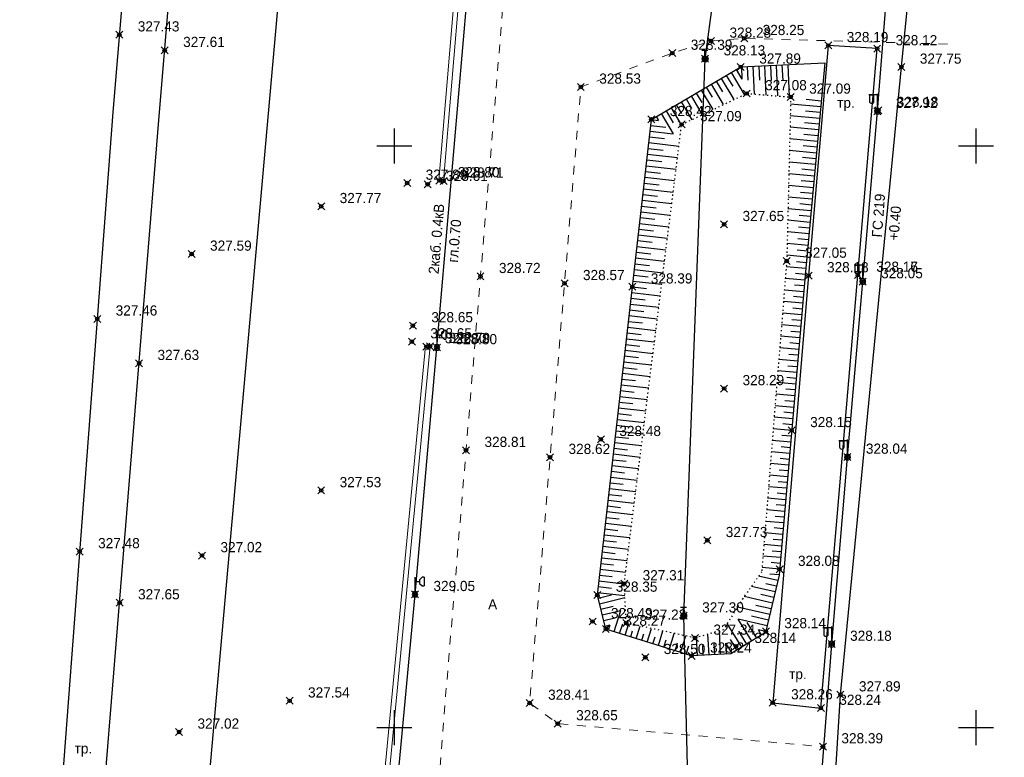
# Model space of a CAD drawing. Header units: metres. Extents: x 703615 to 712205, y 4306166 to 4311183.
# Tile 256 of 256: x 708246 to 708331, y 4310179 to 4310242. Entities that reach past the tile are written whole.
import ezdxf

# ---------------------------------------------------------------- set-up
doc = ezdxf.new("R2010")
doc.units = ezdxf.units.M
doc.header["$LTSCALE"] = 0.5
doc.header["$PDMODE"] = 35
doc.header["$PDSIZE"] = 0.3
for name, pattern in [('Auto_Street_NotBorder_Line_m1', [3, 1.5, -1.5]), ('ДОРОГИ_СТРОЯЩ', [9, 8, -1]), ('Контура низ откосов  Штриховая 0.1-0.5 - - - - - - -', [0.6, 0.1, -0.5])]:
    doc.linetypes.add(name, pattern=pattern)
for name, color, linetype in [('(001) Сетка', 92, 'Continuous'), ('(004) Точки рельефа', 7, 'Continuous'), ('(013) Газ', 30, 'ИК_Газопровод -------г--------'), ('(016) Кабель', 1, 'Continuous'), ('(019) Связь', 3, 'ИК_КАБ_СВЯЗИ'), ('(022) Возд. Линии', 7, 'Continuous'), ('(025) Дорога', 7, 'Continuous'), ('(035) Откосы', 7, 'Continuous')]:
    doc.layers.add(name, color=color, linetype=linetype)
doc.layers.add('AUTO#_ROADS_EXIST_L', color=7, linetype='Continuous', lineweight=15, true_color=0x000000)
doc.styles.add('BM-431', font='txt')
doc.styles.add('D-431', font='txt')
doc.styles.add('S', font='txtwr', dxfattribs={"oblique": 15})
doc.styles.get("Standard").update_dxf_attribs({"font": 'times.ttf'})
doc.linetypes.add('GAZ_VOZDUSH', pattern='A,1,-2,["~",Standard,S=3,R=0,X=-1.5,Y=-1.5],-1,10', length=14)
doc.linetypes.add('ИК_Газопровод -------г--------', pattern='A,9,-0.6,["Г",Standard,S=1.2,R=0,X=0,Y=-0.6],-1.2', length=10.8)
doc.linetypes.add('ИК_КАБ_СВЯЗИ', pattern='A,4,["o",Standard,S=0.5,R=0,X=0,Y=-0.125],4,-2', length=10)
doc.linetypes.add('ИК_Э_КАБ_ВН', pattern='A,8,-2,["<<",Standard,S=1,R=0,X=0,Y=-0.5],8,[">>",Standard,S=1,R=0,X=-1,Y=-0.5],-2', length=20)
doc.linetypes.add('ИК_Э_КАБ_НН', pattern='A,8,-2,["<",Standard,S=1,R=0,X=0,Y=-0.5],8,[">",Standard,S=1,R=0,X=-0.5,Y=-0.5],-2', length=20)

# ---------------------------------------------------------------- blocks, each defined once
blk = doc.blocks.new('*X15')
at = {"color": 0}
for p, q in [((9.5, 5.08), (10.49, 5.08)), ((9.51, 5.12), (10.48, 5.12)), ((9.51, 5.11), (10.48, 5.11)), ((9.51, 5.1), (10.48, 5.1)), ((9.51, 5.09), (10.49, 5.09)), ((9.52, 5.16), (10.47, 5.16)), ((9.52, 5.15), (10.47, 5.15)), ((9.52, 5.14), (10.47, 5.14)), ((9.52, 5.13), (10.48, 5.13)), ((9.53, 5.18), (10.46, 5.18)), ((9.53, 5.17), (10.46, 5.17)), ((9.54, 5.2), (10.45, 5.2)), ((9.54, 5.19), (10.46, 5.19)), ((9.55, 5.22), (10.44, 5.22)), ((9.55, 5.21), (10.45, 5.21)), ((9.56, 5.24), (10.43, 5.24)), ((9.56, 5.23), (10.44, 5.23)), ((9.57, 5.26), (10.42, 5.26)), ((9.57, 5.25), (10.43, 5.25)), ((9.58, 5.27), (10.41, 5.27)), ((9.59, 5.29), (10.4, 5.29)), ((9.59, 5.28), (10.41, 5.28)), ((9.6, 5.3), (10.39, 5.3)), ((9.61, 5.31), (10.38, 5.31)), ((9.62, 5.32), (10.37, 5.32)), ((9.63, 5.33), (10.37, 5.33)), ((9.64, 5.34), (10.36, 5.34)), ((9.65, 5.35), (10.35, 5.35)), ((9.66, 5.36), (10.34, 5.36)), ((9.67, 5.37), (10.32, 5.37)), ((9.68, 5.38), (10.31, 5.38)), ((9.69, 5.39), (10.3, 5.39)), ((9.71, 5.4), (10.29, 5.4)), ((9.72, 5.41), (10.27, 5.41)), ((9.74, 5.42), (10.26, 5.42)), ((9.75, 5.43), (10.24, 5.43)), ((9.77, 5.44), (10.22, 5.44)), ((9.79, 5.45), (10.2, 5.45)), ((9.82, 5.46), (10.18, 5.46)), ((9.85, 5.47), (10.15, 5.47)), ((9.88, 5.48), (10.11, 5.48)), ((9.94, 5.49), (10.05, 5.49)), ((9.5, 5.07), (10.49, 5.07)), ((9.5, 5.06), (10.49, 5.06)), ((9.5, 5.05), (10.49, 5.05)), ((9.5, 5.04), (10.49, 5.04)), ((9.5, 5.03), (10.49, 5.03)), ((9.5, 5.02), (10.5, 5.02)), ((9.5, 5.01), (10.5, 5.01)), ((9.5, 5), (10.5, 5)), ((9.5, 4.99), (10.5, 4.99)), ((9.5, 4.98), (10.5, 4.98)), ((9.5, 4.97), (10.5, 4.97)), ((9.5, 4.96), (10.49, 4.96)), ((9.5, 4.95), (10.49, 4.95)), ((9.5, 4.94), (10.49, 4.94)), ((9.5, 4.93), (10.49, 4.93)), ((9.5, 4.92), (10.49, 4.92)), ((9.5, 4.91), (10.49, 4.91)), ((9.5, 4.9), (10.49, 4.9)), ((9.51, 4.89), (10.49, 4.89)), ((9.51, 4.88), (10.48, 4.88)), ((9.51, 4.87), (10.48, 4.87)), ((9.51, 4.86), (10.48, 4.86)), ((9.52, 4.85), (10.48, 4.85)), ((9.52, 4.84), (10.47, 4.84)), ((9.52, 4.83), (10.47, 4.83)), ((9.53, 4.82), (10.47, 4.82)), ((9.53, 4.81), (10.46, 4.81)), ((9.53, 4.8), (10.46, 4.8)), ((9.54, 4.79), (10.45, 4.79)), ((9.54, 4.78), (10.45, 4.78)), ((9.55, 4.77), (10.44, 4.77)), ((9.55, 4.76), (10.44, 4.76)), ((9.56, 4.75), (10.43, 4.75)), ((9.56, 4.74), (10.43, 4.74)), ((9.57, 4.73), (10.42, 4.73)), ((9.58, 4.72), (10.41, 4.72)), ((9.58, 4.71), (10.41, 4.71)), ((9.59, 4.7), (10.4, 4.7)), ((9.6, 4.69), (10.39, 4.69)), ((9.61, 4.68), (10.39, 4.68)), ((9.61, 4.67), (10.38, 4.67)), ((9.62, 4.66), (10.37, 4.66)), ((9.63, 4.65), (10.36, 4.65)), ((9.64, 4.64), (10.35, 4.64)), ((9.65, 4.63), (10.34, 4.63)), ((9.66, 4.62), (10.33, 4.62)), ((9.67, 4.61), (10.32, 4.61)), ((9.69, 4.6), (10.31, 4.6)), ((9.7, 4.59), (10.29, 4.59)), ((9.71, 4.58), (10.28, 4.58)), ((9.73, 4.57), (10.26, 4.57)), ((9.75, 4.56), (10.25, 4.56)), ((9.76, 4.55), (10.23, 4.55)), ((9.78, 4.54), (10.21, 4.54)), ((9.81, 4.53), (10.18, 4.53)), ((9.83, 4.52), (10.16, 4.52)), ((9.87, 4.51), (10.12, 4.51)), ((9.91, 4.5), (10.08, 4.5))]:
    blk.add_line(p, q, dxfattribs=at)
blk = doc.blocks.new('I01070')
at = {"color": 0}
blk.add_circle((0.05, 0.03), 0.5, dxfattribs=at)
blk.add_blockref('*X15', (-9.95, -4.96), dxfattribs=at)
blk = doc.blocks.new('I0195')
at = {"layer": '(016) Кабель', "color": 0, "linetype": 'ИК_Э_КАБ_ВН'}
for p, q in [((-0.275, 0.74), (0.225, 0.74)), ((-0.025, 0.24), (-0.025, 0.74))]:
    blk.add_line(p, q, dxfattribs=at)
at = {"layer": '(016) Кабель', "color": 0, "linetype": 'ИК_Э_КАБ_ВН', "xscale": 0.5, "yscale": 0.5, "zscale": 0.5}
blk.add_blockref('I01070', (-0.025, -0.01), dxfattribs=at)
blk = doc.blocks.new('U1111')
for p, q in [((0.1, 0.45), (0.1, 2.95)), ((0.1, 2.2), (0.85, 2.2)), ((1.28934, 2.95), (0.85, 2.51066)), ((0.85, 2.51066), (0.85, 1.88934)), ((0.85, 1.88934), (1.28934, 1.45)), ((1.6, 2.95), (1.28934, 2.95)), ((1.6, 2.95), (1.6, 1.45)), ((0, 0.05), (0.1, 0.05)), ((0, -0.05), (0, 0.05)), ((0.1, 0.05), (0.1, -0.05)), ((1.28934, 1.45), (1.6, 1.45)), ((0.1, -0.05), (0, -0.05))]:
    blk.add_line(p, q)
blk.add_lwpolyline([(0.55, 0), (0.3, 0.433013), (-0.2, 0.433013), (-0.45, 0), (-0.2, -0.433013), (0.3, -0.433013)], close=True)
at = {"color": 4, "style": 'S', "oblique": 15}
blk.add_attdef('Z', (1.142936, -1.391276), '', height=2, dxfattribs=at)
blk = doc.blocks.new('f')
at = {"layer": '(022) Возд. Линии'}
for points in [[(0, 0.25), (0, 1.5)], [(0, 1.4), (0.75, 1.4)]]:
    blk.add_lwpolyline(points, dxfattribs=at)
blk.add_lwpolyline([(0.4875, 0.65), (0.4875, 0.65, 0.4142136), (0.65, 0.8125), (0.65, 1.4), (0.325, 1.4), (0.325, 0.8125, 0.4142136)], format="xyb", close=True, dxfattribs=at)
blk.add_circle((0, 0), 0.25, dxfattribs=at)
blk = doc.blocks.new('Setka')
at = {"layer": '(001) Сетка'}
for p, q in [((0, 1.5), (0, -1.5)), ((-1.5, 0), (1.5, 0))]:
    blk.add_line(p, q, dxfattribs=at)

msp = doc.modelspace()

# ---------------------------------------------------------------- linework, layer by layer
at = {"layer": '(013) Газ', "linetype": 'GAZ_VOZDUSH', "elevation": 325.111, "flags": 128}
msp.add_lwpolyline([(708293.165, 4309888.333), (708293.434, 4309892.819), (708297.716, 4309952.735), (708299.668, 4309975.352), (708302.24, 4310005.239), (708309.527, 4310099.735), (708316.081, 4310172.219), (708316.824, 4310184.222), (708322.062, 4310238.184), (708325.306, 4310270.621), (708325.824, 4310282.589), (708330.36, 4310335.873), (708333.801, 4310369.809), (708336.798, 4310397.689), (708339.728, 4310444.647), (708351.364, 4310581.809), (708352.677, 4310593.824)], dxfattribs=at)
at = {"layer": '(016) Кабель', "linetype": 'ИК_Э_КАБ_НН', "flags": 128}
for points, elevation in [([(708148.162, 4308651.703), (708151.497, 4308692.413), (708155.946, 4308744.121), (708160.092, 4308792.083), (708165.82, 4308866.029), (708169.045, 4308905.959), (708172.399, 4308947.612), (708175.762, 4308988.142), (708178.982, 4309025.586), (708182.201, 4309063.201), (708185.813, 4309103.866), (708189.128, 4309144.32), (708192.281, 4309183.205), (708195.859, 4309224.798), (708198.741, 4309260.796), (708202.87, 4309309.735), (708206.45, 4309354.347), (708209.623, 4309392.715), (708213.998, 4309431.241), (708217.888, 4309470.551), (708222.285, 4309519.973), (708227.646, 4309584.985), (708230.7, 4309620.035), (708233.599, 4309650.662), (708236.608, 4309686.642), (708239.917, 4309725.258), (708242.964, 4309758.871), (708245.88, 4309791.491), (708249.037, 4309830.224), (708251.639, 4309862.09), (708254.553, 4309895.438), (708258.525, 4309939.873), (708262.105, 4309983.745), (708265.007, 4310017.023), (708267.691, 4310050.026), (708270.438, 4310083.372), (708274.286, 4310124.617), (708277.622, 4310164.745), (708280.245, 4310192.848), (708282.134, 4310214.069), (708285.192, 4310249.54), (708287.519, 4310279.257), (708289.716, 4310303.87), (708292.577, 4310337.274), (708295.609, 4310373.419), (708298.169, 4310403.778), (708301.105, 4310436.102), (708303.908, 4310468.222), (708306.247, 4310494.557), (708309.271, 4310529.231), (708312.329, 4310564.702), (708314.656, 4310594.419), (708316.853, 4310619.032), (708319.714, 4310652.436), (708322.746, 4310688.581), (708325.306, 4310718.94), (708328.242, 4310751.264), (708331.045, 4310783.384), (708331.607, 4310789.716), (708333.7, 4310812.99), (708337.044, 4310851.183), (708340.044, 4310884.75)], 325.947), ([(708249.985, 4309448.254), (708250.82, 4309461.228), (708251.559, 4309472.595), (708252.37, 4309485.216), (708253.053, 4309496.006), (708253.787, 4309508.813), (708254.637, 4309521.637), (708255.635, 4309538.104), (708256.598, 4309553.522), (708257.467, 4309567.873), (708258.354, 4309582.746), (708259.411, 4309598.842), (708260.336, 4309614.66), (708261.397, 4309630.444), (708264.541, 4309650.757), (708266.176, 4309665.809), (708267.362, 4309680.25), (708268.374, 4309695.795), (708269.845, 4309708.973), (708271.828, 4309722.112), (708273.674, 4309736.299), (708275.505, 4309750.056), (708277.38, 4309764.169), (708281.752, 4309793.372), (708283.598, 4309807.831), (708285.41, 4309822.081), (708287.069, 4309840.641), (708288.446, 4309855.733), (708289.84, 4309870.633), (708291.182, 4309885.312), (708292.537, 4309900.559), (708294.032, 4309916.058), (708295.507, 4309930.435), (708296.078, 4309944.839), (708297.37, 4309960.078), (708298.657, 4309975.432), (708299.851, 4309990.429), (708301.076, 4310005.494), (708302.334, 4310020.38), (708303.538, 4310035.456), (708306.01, 4310065.799), (708308.439, 4310096.035), (708310.925, 4310126.293), (708314.819, 4310172.204), (708316.066, 4310188.572), (708317.423, 4310204.653), (708318.736, 4310219.739), (708319.999, 4310234.38), (708321.351, 4310251.404), (708322.651, 4310267.033), (708323.922, 4310281.675), (708325.202, 4310294.856), (708326.515, 4310309.658), (708327.984, 4310325.438), (708329.163, 4310339.642), (708330.365, 4310354.664), (708331.555, 4310369.683), (708332.679, 4310383.855), (708333.897, 4310399.486), (708335.115, 4310414.632), (708336.225, 4310429.516), (708337.469, 4310444.596), (708338.545, 4310458.92), (708339.663, 4310474.152), (708340.941, 4310489.457), (708342.079, 4310504.503), (708343.178, 4310519.207), (708344.309, 4310533.966), (708345.452, 4310549.009), (708346.637, 4310563.701), (708347.806, 4310578.667), (708349.626, 4310594.212), (708351.153, 4310608.621), (708352.719, 4310623.441), (708355.709, 4310653.818), (708356.969, 4310668.51), (708358.286, 4310683.336), (708359.517, 4310698.096), (708360.786, 4310713.241), (708362.123, 4310728.187), (708363.033, 4310739.626), (708364.289, 4310753.037), (708365.798, 4310768.681), (708367.145, 4310784.563), (708368.419, 4310800.656), (708369.713, 4310816.346), (708373.887, 4310867.757)], 326.892)]:
    msp.add_lwpolyline(points, dxfattribs=dict(at, elevation=elevation))
at = {"layer": '(019) Связь', "flags": 128}
for points, elevation in [([(708317.145, 4310790.996), (708301.016, 4310609.687), (708256.741, 4310111.973), (708241.57, 4309932.293), (708189.214, 4309312.333), (708166.334, 4308981.07), (708160.318, 4308915.535), (708146.619, 4308758.228), (708137.034, 4308632.496), (708137.034, 4308632.496), (708137.034, 4308632.496), (708136.895, 4308567.223), (708136.888, 4308563.897)], 324.811), ([(708153.006, 4308571.818), (708156.993, 4308609.509), (708156.993, 4308609.509), (708174.147, 4308666.959), (708174.323, 4308670.733), (708195.362, 4308919.928), (708204.073, 4309029.859), (708218.911, 4309205.253), (708226.164, 4309224.91), (708236.601, 4309425.449), (708237.563, 4309445.941), (708241.532, 4309518.706), (708251.542, 4309611.078), (708253.161, 4309631.293), (708257.428, 4309700.42), (708258.881, 4309712.256), (708269.326, 4309836.622), (708270.394, 4309849.381), (708278.265, 4309932.284), (708280.616, 4309944.696), (708295.324, 4310108.263), (708303.766, 4310173.623), (708303.348, 4310191.009), (708305.187, 4310238.893), (708306.696, 4310249.894), (708308.615, 4310273.087), (708309.889, 4310281.813), (708320.552, 4310401.57), (708321.594, 4310412.943), (708336.888, 4310582.457), (708345.287, 4310694.486), (708346.981, 4310695.558), (708355.083, 4310696.931), (708358.134, 4310696.437)], 325.726)]:
    msp.add_lwpolyline(points, dxfattribs=dict(at, elevation=elevation))
at = {"layer": '(025) Дорога', "flags": 128}
for points, elevation in [([(708253.325, 4310173.436), (708258.254, 4310233.962), (708264.132, 4310304.061), (708268.683, 4310357.49), (708272.947, 4310407.999), (708275.637, 4310448.81), (708271.645, 4310449.073), (708268.959, 4310408.299), (708264.698, 4310357.829), (708260.146, 4310304.398), (708254.268, 4310234.296), (708249.661, 4310173.32)], 325.947), ([(708310.994, 4310183.538), (708315.137, 4310183.069), (708318.317, 4310220.292), (708319.977, 4310239.766), (708315.774, 4310240.034), (708314.079, 4310220.253), (708310.994, 4310183.538)], 328.256)]:
    msp.add_lwpolyline(points, dxfattribs=dict(at, elevation=elevation))
at = {"layer": '(035) Откосы'}
for p, q in [((708308.303, 4310238.193, 328.244), (708308.353, 4310237.133, 328.244)), ((708308.801, 4310238.217, 328.244), (708308.856, 4310237.054, 328.244)), ((708309.299, 4310238.241, 328.244), (708309.413, 4310235.851, 328.244)), ((708309.797, 4310238.265, 328.244), (708309.856, 4310237.038, 328.244)), ((708310.295, 4310238.289, 328.244), (708310.416, 4310235.771, 328.244)), ((708310.794, 4310238.313, 328.244), (708310.855, 4310237.022, 328.244)), ((708311.292, 4310238.336, 328.244), (708311.418, 4310235.692, 328.244)), ((708311.79, 4310238.36, 328.244), (708311.855, 4310237.006, 328.244)), ((708312.288, 4310238.384, 328.244), (708312.421, 4310235.613, 328.244)), ((708307.006, 4310237.457, 328.244), (708307.555, 4310236.523, 328.244)), ((708307.436, 4310237.71, 328.244), (708308.555, 4310235.804, 328.244)), ((708307.866, 4310237.963, 328.244), (708308.353, 4310237.133, 328.244)), ((708305.285, 4310236.447, 328.244), (708305.79, 4310235.587, 328.244)), ((708305.715, 4310236.699, 328.244), (708306.747, 4310234.943, 328.244)), ((708306.146, 4310236.952, 328.244), (708306.672, 4310236.055, 328.244)), ((708306.576, 4310237.205, 328.244), (708307.651, 4310235.373, 328.244)), ((708303.995, 4310235.689, 328.244), (708304.939, 4310234.082, 328.244)), ((708304.425, 4310235.942, 328.244), (708304.908, 4310235.12, 328.244)), ((708304.855, 4310236.194, 328.244), (708305.843, 4310234.513, 328.244)), ((708302.705, 4310234.931, 328.244), (708303.144, 4310234.184, 328.244)), ((708303.135, 4310235.184, 328.244), (708304.035, 4310233.652, 328.244)), ((708303.565, 4310235.436, 328.244), (708304.026, 4310234.652, 328.244)), ((708315.128, 4310234.759, 328.244), (708312.534, 4310234.996, 328.244)), ((708315.174, 4310235.255, 328.244), (708313.86, 4310235.376, 328.244)), ((708300.984, 4310233.921, 328.244), (708301.178, 4310233.591, 328.244)), ((708301.415, 4310234.173, 328.244), (708302.43, 4310232.444, 328.244)), ((708301.845, 4310234.426, 328.244), (708302.452, 4310233.392, 328.244)), ((708302.275, 4310234.678, 328.244), (708303.13, 4310233.222, 328.244)), ((708315.037, 4310233.765, 328.244), (708312.509, 4310233.997, 328.244)), ((708315.083, 4310234.262, 328.244), (708313.802, 4310234.379, 328.244)), ((708300.51, 4310233.165, 328.244), (708301.816, 4310233.016, 328.244)), ((708300.566, 4310233.66, 328.244), (708301.178, 4310233.591, 328.244)), ((708314.946, 4310232.772, 328.244), (708312.485, 4310232.997, 328.244)), ((708314.992, 4310233.268, 328.244), (708313.744, 4310233.383, 328.244)), ((708300.397, 4310232.173, 328.244), (708301.698, 4310232.026, 328.244)), ((708300.454, 4310232.669, 328.244), (708302.43, 4310232.444, 328.244)), ((708314.9, 4310232.275, 328.244), (708313.686, 4310232.386, 328.244)), ((708300.341, 4310231.678, 328.244), (708302.936, 4310231.383, 328.244)), ((708314.855, 4310231.778, 328.244), (708312.46, 4310231.998, 328.244)), ((708314.809, 4310231.282, 328.244), (708313.628, 4310231.39, 328.244)), ((708300.228, 4310230.687, 328.244), (708302.813, 4310230.393, 328.244)), ((708300.285, 4310231.182, 328.244), (708301.58, 4310231.035, 328.244)), ((708314.764, 4310230.785, 328.244), (708312.435, 4310230.998, 328.244)), ((708300.116, 4310229.695, 328.244), (708302.689, 4310229.403, 328.244)), ((708300.172, 4310230.191, 328.244), (708301.461, 4310230.045, 328.244)), ((708314.673, 4310229.791, 328.244), (708312.41, 4310229.999, 328.244)), ((708314.718, 4310230.288, 328.244), (708313.571, 4310230.393, 328.244)), ((708300.059, 4310229.2, 328.244), (708301.343, 4310229.054, 328.244)), ((708314.582, 4310228.798, 328.244), (708312.386, 4310228.999, 328.244)), ((708314.627, 4310229.295, 328.244), (708313.513, 4310229.397, 328.244)), ((708299.947, 4310228.209, 328.244), (708301.225, 4310228.063, 328.244)), ((708300.003, 4310228.704, 328.244), (708302.565, 4310228.413, 328.244)), ((708314.491, 4310227.805, 328.244), (708312.361, 4310228, 328.244)), ((708314.536, 4310228.301, 328.244), (708313.455, 4310228.4, 328.244)), ((708299.834, 4310227.217, 328.244), (708301.106, 4310227.073, 328.244)), ((708299.89, 4310227.713, 328.244), (708302.441, 4310227.423, 328.244)), ((708314.445, 4310227.308, 328.244), (708313.397, 4310227.404, 328.244)), ((708299.721, 4310226.226, 328.244), (708300.988, 4310226.082, 328.244)), ((708299.778, 4310226.722, 328.244), (708302.317, 4310226.433, 328.244)), ((708314.4, 4310226.811, 328.244), (708312.336, 4310227, 328.244)), ((708314.354, 4310226.314, 328.244), (708313.339, 4310226.407, 328.244)), ((708299.665, 4310225.731, 328.244), (708302.193, 4310225.443, 328.244)), ((708314.309, 4310225.818, 328.244), (708312.311, 4310226.001, 328.244)), ((708314.263, 4310225.321, 328.244), (708313.281, 4310225.411, 328.244)), ((708299.552, 4310224.739, 328.244), (708302.069, 4310224.453, 328.244)), ((708299.609, 4310225.235, 328.244), (708300.87, 4310225.092, 328.244)), ((708314.218, 4310224.824, 328.244), (708312.287, 4310225.001, 328.244)), ((708299.44, 4310223.748, 328.244), (708301.945, 4310223.463, 328.244)), ((708299.496, 4310224.244, 328.244), (708300.752, 4310224.101, 328.244)), ((708314.127, 4310223.831, 328.244), (708312.262, 4310224.002, 328.244)), ((708314.172, 4310224.328, 328.244), (708313.223, 4310224.415, 328.244)), ((708299.384, 4310223.253, 328.244), (708300.633, 4310223.11, 328.244)), ((708314.036, 4310222.837, 328.244), (708312.237, 4310223.002, 328.244)), ((708314.081, 4310223.334, 328.244), (708313.165, 4310223.418, 328.244)), ((708299.271, 4310222.261, 328.244), (708300.515, 4310222.12, 328.244)), ((708299.327, 4310222.757, 328.244), (708301.821, 4310222.474, 328.244)), ((708313.945, 4310221.844, 328.244), (708312.212, 4310222.003, 328.244)), ((708313.99, 4310222.341, 328.244), (708313.108, 4310222.422, 328.244)), ((708299.158, 4310221.27, 328.244), (708300.397, 4310221.129, 328.244)), ((708299.215, 4310221.766, 328.244), (708301.697, 4310221.484, 328.244)), ((708313.899, 4310221.347, 328.244), (708313.05, 4310221.425, 328.244)), ((708299.102, 4310220.774, 328.244), (708301.573, 4310220.494, 328.244)), ((708313.854, 4310220.851, 328.244), (708312.16, 4310221.006, 328.244)), ((708313.808, 4310220.354, 328.244), (708312.964, 4310220.431, 328.244)), ((708298.989, 4310219.783, 328.244), (708301.449, 4310219.504, 328.244)), ((708299.046, 4310220.279, 328.244), (708300.278, 4310220.139, 328.244)), ((708313.764, 4310219.857, 328.244), (708312.08, 4310220.005, 328.244)), ((708298.877, 4310218.792, 328.244), (708301.325, 4310218.514, 328.244)), ((708298.933, 4310219.288, 328.244), (708300.16, 4310219.148, 328.244)), ((708313.677, 4310218.863, 328.244), (708312, 4310219.01, 328.244)), ((708313.721, 4310219.36, 328.244), (708312.88, 4310219.434, 328.244)), ((708298.764, 4310217.801, 328.244), (708301.201, 4310217.524, 328.244)), ((708298.82, 4310218.296, 328.244), (708300.042, 4310218.158, 328.244)), ((708313.59, 4310217.869, 328.244), (708311.92, 4310218.016, 328.244)), ((708313.633, 4310218.366, 328.244), (708312.797, 4310218.44, 328.244)), ((708298.708, 4310217.305, 328.244), (708299.924, 4310217.167, 328.244)), ((708313.503, 4310216.876, 328.244), (708311.84, 4310217.022, 328.244)), ((708313.546, 4310217.373, 328.244), (708312.713, 4310217.446, 328.244)), ((708298.595, 4310216.314, 328.244), (708299.805, 4310216.176, 328.244)), ((708298.651, 4310216.81, 328.244), (708301.077, 4310216.534, 328.244)), ((708313.459, 4310216.379, 328.244), (708312.63, 4310216.452, 328.244)), ((708298.482, 4310215.323, 328.244), (708299.687, 4310215.186, 328.244)), ((708298.539, 4310215.818, 328.244), (708300.953, 4310215.544, 328.244)), ((708313.415, 4310215.882, 328.244), (708311.76, 4310216.027, 328.244)), ((708313.372, 4310215.385, 328.244), (708312.546, 4310215.457, 328.244)), ((708298.426, 4310214.827, 328.244), (708300.83, 4310214.554, 328.244)), ((708313.328, 4310214.888, 328.244), (708311.68, 4310215.033, 328.244)), ((708313.285, 4310214.391, 328.244), (708312.463, 4310214.463, 328.244)), ((708298.314, 4310213.836, 328.244), (708300.706, 4310213.564, 328.244)), ((708298.37, 4310214.332, 328.244), (708299.569, 4310214.195, 328.244)), ((708313.241, 4310213.894, 328.244), (708311.6, 4310214.038, 328.244)), ((708298.201, 4310212.845, 328.244), (708300.582, 4310212.574, 328.244)), ((708298.257, 4310213.34, 328.244), (708299.45, 4310213.205, 328.244)), ((708313.154, 4310212.901, 328.244), (708311.521, 4310213.044, 328.244)), ((708313.197, 4310213.397, 328.244), (708312.379, 4310213.469, 328.244)), ((708298.088, 4310211.854, 328.244), (708300.458, 4310211.584, 328.244)), ((708298.145, 4310212.349, 328.244), (708299.332, 4310212.214, 328.244)), ((708313.067, 4310211.907, 328.244), (708311.441, 4310212.049, 328.244)), ((708313.11, 4310212.404, 328.244), (708312.295, 4310212.475, 328.244)), ((708298.032, 4310211.358, 328.244), (708299.214, 4310211.224, 328.244)), ((708312.979, 4310210.913, 328.244), (708311.361, 4310211.055, 328.244)), ((708313.023, 4310211.41, 328.244), (708312.212, 4310211.481, 328.244)), ((708297.919, 4310210.367, 328.244), (708299.096, 4310210.233, 328.244)), ((708297.976, 4310210.862, 328.244), (708300.334, 4310210.594, 328.244)), ((708312.936, 4310210.416, 328.244), (708312.128, 4310210.487, 328.244)), ((708297.807, 4310209.375, 328.244), (708298.977, 4310209.242, 328.244)), ((708297.863, 4310209.871, 328.244), (708300.21, 4310209.604, 328.244)), ((708312.892, 4310209.919, 328.244), (708311.281, 4310210.061, 328.244)), ((708312.849, 4310209.422, 328.244), (708312.045, 4310209.493, 328.244)), ((708297.75, 4310208.88, 328.244), (708300.086, 4310208.614, 328.244)), ((708312.805, 4310208.925, 328.244), (708311.201, 4310209.066, 328.244)), ((708312.761, 4310208.429, 328.244), (708311.961, 4310208.499, 328.244)), ((708297.638, 4310207.889, 328.244), (708299.962, 4310207.625, 328.244)), ((708297.694, 4310208.384, 328.244), (708298.859, 4310208.252, 328.244)), ((708312.718, 4310207.932, 328.244), (708311.121, 4310208.072, 328.244)), ((708297.525, 4310206.897, 328.244), (708299.838, 4310206.635, 328.244)), ((708297.581, 4310207.393, 328.244), (708298.741, 4310207.261, 328.244)), ((708312.631, 4310206.938, 328.244), (708311.041, 4310207.077, 328.244)), ((708312.674, 4310207.435, 328.244), (708311.878, 4310207.505, 328.244)), ((708297.469, 4310206.402, 328.244), (708298.622, 4310206.271, 328.244)), ((708312.543, 4310205.944, 328.244), (708310.961, 4310206.083, 328.244)), ((708312.587, 4310206.441, 328.244), (708311.794, 4310206.511, 328.244)), ((708297.356, 4310205.411, 328.244), (708298.504, 4310205.28, 328.244)), ((708297.412, 4310205.906, 328.244), (708299.714, 4310205.645, 328.244)), ((708312.456, 4310204.95, 328.244), (708310.881, 4310205.089, 328.244)), ((708312.5, 4310205.447, 328.244), (708311.711, 4310205.516, 328.244)), ((708297.243, 4310204.419, 328.244), (708298.386, 4310204.29, 328.244)), ((708297.3, 4310204.915, 328.244), (708299.59, 4310204.655, 328.244)), ((708312.413, 4310204.453, 328.244), (708311.627, 4310204.522, 328.244)), ((708297.131, 4310203.428, 328.244), (708298.268, 4310203.299, 328.244)), ((708297.187, 4310203.924, 328.244), (708299.466, 4310203.665, 328.244)), ((708312.369, 4310203.957, 328.244), (708310.801, 4310204.094, 328.244)), ((708312.325, 4310203.46, 328.244), (708311.543, 4310203.528, 328.244)), ((708297.075, 4310202.933, 328.244), (708299.342, 4310202.675, 328.244)), ((708312.282, 4310202.963, 328.244), (708310.722, 4310203.1, 328.244)), ((708312.238, 4310202.466, 328.244), (708311.46, 4310202.534, 328.244)), ((708296.962, 4310201.941, 328.244), (708299.218, 4310201.685, 328.244)), ((708297.018, 4310202.437, 328.244), (708298.149, 4310202.308, 328.244)), ((708312.194, 4310201.969, 328.244), (708310.642, 4310202.105, 328.244)), ((708296.849, 4310200.95, 328.244), (708299.094, 4310200.695, 328.244)), ((708296.906, 4310201.446, 328.244), (708298.031, 4310201.318, 328.244)), ((708312.107, 4310200.975, 328.244), (708310.562, 4310201.111, 328.244)), ((708312.151, 4310201.472, 328.244), (708311.376, 4310201.54, 328.244)), ((708296.793, 4310200.455, 328.244), (708297.913, 4310200.327, 328.244)), ((708312.02, 4310199.981, 328.244), (708310.482, 4310200.116, 328.244)), ((708312.064, 4310200.478, 328.244), (708311.293, 4310200.546, 328.244)), ((708296.68, 4310199.463, 328.244), (708297.794, 4310199.337, 328.244)), ((708296.737, 4310199.959, 328.244), (708298.97, 4310199.705, 328.244)), ((708311.976, 4310199.485, 328.244), (708311.209, 4310199.552, 328.244)), ((708296.568, 4310198.472, 328.244), (708297.676, 4310198.346, 328.244)), ((708296.624, 4310198.968, 328.244), (708298.847, 4310198.715, 328.244)), ((708311.933, 4310198.988, 328.244), (708310.402, 4310199.122, 328.244)), ((708311.889, 4310198.491, 328.244), (708311.126, 4310198.558, 328.244)), ((708296.455, 4310197.481, 328.244), (708297.558, 4310197.356, 328.244)), ((708296.511, 4310197.977, 328.244), (708298.723, 4310197.725, 328.244)), ((708311.846, 4310197.994, 328.244), (708310.322, 4310198.128, 328.244)), ((708311.802, 4310197.497, 328.244), (708311.042, 4310197.564, 328.244)), ((708296.399, 4310196.985, 328.244), (708298.599, 4310196.735, 328.244)), ((708311.758, 4310197, 328.244), (708310.242, 4310197.133, 328.244)), ((708296.286, 4310195.994, 328.244), (708298.475, 4310195.745, 328.244)), ((708296.342, 4310196.49, 328.244), (708297.44, 4310196.365, 328.244)), ((708311.671, 4310196.006, 328.244), (708310.162, 4310196.139, 328.244)), ((708311.715, 4310196.503, 328.244), (708310.958, 4310196.57, 328.244)), ((708296.173, 4310195.003, 328.244), (708298.351, 4310194.755, 328.244)), ((708296.23, 4310195.498, 328.244), (708297.321, 4310195.374, 328.244)), ((708311.584, 4310195.013, 328.244), (708310.082, 4310195.144, 328.244)), ((708311.628, 4310195.509, 328.244), (708310.875, 4310195.576, 328.244)), ((708296.117, 4310194.507, 328.244), (708297.203, 4310194.384, 328.244)), ((708311.428, 4310194.03, 328.244), (708309.784, 4310194.413, 328.244)), ((708311.54, 4310194.516, 328.244), (708310.747, 4310194.585, 328.244)), ((708296.005, 4310193.516, 328.244), (708297.129, 4310193.388, 328.244)), ((708296.061, 4310194.012, 328.244), (708298.227, 4310193.766, 328.244)), ((708311.202, 4310193.058, 328.244), (708309.164, 4310193.534, 328.244)), ((708311.315, 4310193.544, 328.244), (708310.394, 4310193.759, 328.244)), ((708295.948, 4310193.02, 328.244), (708298.279, 4310192.756, 328.244)), ((708295.986, 4310192.531, 328.244), (708297.124, 4310192.814, 328.244)), ((708296.107, 4310192.047, 328.244), (708298.288, 4310192.59, 328.244)), ((708310.975, 4310192.087, 328.244), (708308.544, 4310192.654, 328.244)), ((708311.088, 4310192.573, 328.244), (708309.971, 4310192.833, 328.244)), ((708296.227, 4310191.563, 328.244), (708297.27, 4310191.823, 328.244)), ((708310.748, 4310191.115, 328.244), (708307.976, 4310191.762, 328.244)), ((708310.862, 4310191.601, 328.244), (708309.558, 4310191.905, 328.244)), ((708296.348, 4310191.079, 328.244), (708297.934, 4310191.474, 328.244)), ((708296.469, 4310190.595, 328.244), (708297.416, 4310190.831, 328.244)), ((708297.361, 4310189.644, 328.244), (708297.934, 4310191.474, 328.244)), ((708310.522, 4310190.144, 328.244), (708308.026, 4310190.726, 328.244)), ((708309.196, 4310188.828, 328.244), (708308.026, 4310190.726, 328.244)), ((708310.635, 4310190.629, 328.244), (708309.166, 4310190.972, 328.244)), ((708296.589, 4310190.111, 328.244), (708297.018, 4310190.218, 328.244)), ((708296.885, 4310189.792, 328.244), (708297.018, 4310190.218, 328.244)), ((708297.837, 4310189.495, 328.244), (708298.098, 4310190.329, 328.244)), ((708298.313, 4310189.346, 328.244), (708298.624, 4310190.34, 328.244)), ((708299.265, 4310189.048, 328.244), (708299.603, 4310190.126, 328.244)), ((708300.218, 4310188.75, 328.244), (708300.581, 4310189.913, 328.244)), ((708308.347, 4310188.304, 328.244), (708307.091, 4310190.34, 328.244)), ((708309.621, 4310189.09, 328.244), (708308.798, 4310190.425, 328.244)), ((708298.789, 4310189.197, 328.244), (708298.951, 4310189.715, 328.244)), ((708299.742, 4310188.899, 328.244), (708299.917, 4310189.459, 328.244)), ((708300.694, 4310188.601, 328.244), (708300.882, 4310189.204, 328.244)), ((708301.17, 4310188.452, 328.244), (708301.56, 4310189.7, 328.244)), ((708302.122, 4310188.155, 328.244), (708302.538, 4310189.486, 328.244)), ((708303.074, 4310187.857, 328.244), (708303.517, 4310189.273, 328.244)), ((708304.524, 4310187.584, 328.244), (708304.447, 4310189.137, 328.244)), ((708305.521, 4310187.633, 328.244), (708305.432, 4310189.425, 328.244)), ((708306.517, 4310187.683, 328.244), (708306.416, 4310189.712, 328.244)), ((708308.772, 4310188.566, 328.244), (708308.079, 4310189.69, 328.244)), ((708310.408, 4310189.658, 328.244), (708309.764, 4310189.808, 328.244)), ((708310.045, 4310189.352, 328.244), (708309.764, 4310189.808, 328.244)), ((708301.646, 4310188.303, 328.244), (708301.847, 4310188.948, 328.244)), ((708302.598, 4310188.006, 328.244), (708302.813, 4310188.693, 328.244)), ((708303.55, 4310187.708, 328.244), (708303.778, 4310188.437, 328.244)), ((708305.022, 4310187.608, 328.244), (708304.981, 4310188.445, 328.244)), ((708306.019, 4310187.658, 328.244), (708305.971, 4310188.613, 328.244)), ((708307.498, 4310187.781, 328.244), (708306.969, 4310188.639, 328.244)), ((708307.015, 4310187.707, 328.244), (708306.969, 4310188.639, 328.244)), ((708307.923, 4310188.042, 328.244), (708307.36, 4310188.955, 328.244))]:
    msp.add_line(p, q, dxfattribs=at)
at = {"layer": '(035) Откосы', "elevation": 328.244, "flags": 128}
msp.add_lwpolyline([(708304.026, 4310187.559), (708296.65, 4310189.866), (708295.922, 4310192.79), (708300.568, 4310233.676), (708308.255, 4310238.191), (708315.474, 4310238.537), (708313.8, 4310220.266), (708311.54, 4310194.508), (708310.386, 4310189.562), (708307.411, 4310187.727), (708304.026, 4310187.559)], dxfattribs=at)
at = {"layer": '(035) Откосы', "linetype": 'Контура низ откосов  Штриховая 0.1-0.5 - - - - - - -', "elevation": 327.335}
msp.add_lwpolyline([(708304.316, 4310189.099), (708298.398, 4310190.389), (708298.228, 4310193.775), (708303.169, 4310233.24), (708308.762, 4310235.902), (708312.549, 4310235.603), (708312.2, 4310221.499), (708310.054, 4310194.797), (708308.433, 4310192.496), (708306.763, 4310189.813), (708304.316, 4310189.099)], dxfattribs=at)
at = {"color": 0, "linetype": 'ByBlock', "lineweight": -2, "transparency": 16777216}
for p in [(708254.827, 4310240.956, 327.434), (708305.698, 4310240.414, 328.278), (708308.548, 4310240.643, 328.251), (708258.728, 4310239.612, 327.61), (708315.774, 4310240.034, 328.189), (708319.977, 4310239.766, 328.125), (708302.367, 4310239.374, 328.386), (708305.187, 4310238.893, 328.127), (708308.255, 4310238.191, 327.891), (708322.062, 4310238.184, 327.753), (708294.502, 4310236.464, 328.533), (708308.762, 4310235.902, 327.078), (708312.549, 4310235.603, 327.089), (708320.076, 4310234.464, 328.181), (708300.568, 4310233.676, 328.425), (708319.999, 4310234.38, 327.923), (708303.169, 4310233.24, 327.094), (708279.575, 4310228.204, 327.89), (708281.335, 4310228.098, 328.614), (708282.339, 4310228.42, 328.801), (708282.696, 4310228.386, 328.712), (708272.182, 4310226.201, 327.773), (708306.819, 4310224.651, 327.652), (708261.039, 4310222.104, 327.594), (708312.2, 4310221.499, 327.053), (708285.875, 4310220.184, 328.715), (708314.079, 4310220.253, 328.183), (708318.316, 4310220.291, 328.166), (708318.317, 4310220.292, 328.164), (708293.099, 4310219.578, 328.57), (708298.933, 4310219.288, 328.389), (708318.736, 4310219.739, 328.047), (708252.926, 4310216.53, 327.456), (708280.062, 4310215.95, 328.647), (708279.973, 4310214.569, 328.647), (708281.219, 4310214.153, 328.803), (708281.539, 4310214.173, 328.793), (708282.134, 4310214.069, 328.805), (708256.523, 4310212.708, 327.63), (708306.819, 4310210.543, 328.286), (708312.631, 4310206.938, 328.151), (708296.224, 4310206.174, 328.482), (708284.633, 4310205.236, 328.814), (708291.857, 4310204.629, 328.618), (708317.423, 4310204.653, 328.042), (708272.178, 4310201.778, 327.526), (708305.375, 4310197.491, 327.726), (708251.415, 4310196.531, 327.477), (708261.935, 4310196.185, 327.016), (708311.584, 4310195.013, 328.077), (708298.228, 4310193.775, 327.312), (708254.848, 4310192.134, 327.646), (708280.245, 4310192.848, 329.046), (708295.922, 4310192.79, 328.346), (708295.509, 4310190.516, 328.488), (708298.398, 4310190.389, 327.227), (708303.348, 4310191.009, 327.3), (708296.65, 4310189.866, 328.274), (708310.408, 4310189.658, 328.14), (708304.316, 4310189.099, 327.335), (708307.841, 4310188.387, 328.137), (708316.066, 4310188.572, 328.181), (708300.044, 4310187.435, 328.499), (708304.026, 4310187.559, 328.244), (708269.464, 4310183.701, 327.535), (708316.824, 4310184.222, 327.887), (708290.102, 4310183.504, 328.413), (708310.994, 4310183.538, 328.256), (708315.137, 4310183.069, 328.241), (708292.513, 4310181.737, 328.647), (708259.962, 4310181.021, 327.02), (708315.318, 4310179.756, 328.394)]:
    msp.add_point(p, dxfattribs=at)
at = {"layer": 'AUTO#_ROADS_EXIST_L', "linetype": 'Auto_Street_NotBorder_Line_m1', "lineweight": 15, "flags": 128}
for points in [[(708272.376, 4310452.43), (708287.272, 4310452.43), (708295.17, 4310451.313), (708301.077, 4310448.104), (708304.912, 4310444.523), (708292.789, 4310303.739), (708292.789, 4310303.739), (708291.136, 4310283.511), (708282.876, 4310184.091), (708278.045, 4310123.141), (708270.81, 4310119.623), (708261.894, 4310117.849), (708248.629, 4310118.738)], [(708326.011, 4310240.145), (708308.548, 4310240.643), (708305.698, 4310240.414), (708302.367, 4310239.374), (708294.502, 4310236.464), (708290.102, 4310183.504), (708292.513, 4310181.737), (708315.318, 4310179.756)]]:
    msp.add_lwpolyline(points, dxfattribs=at)
at = {"layer": 'AUTO#_ROADS_EXIST_L', "lineweight": 15, "flags": 128}
for points, elevation in [([(708282.297, 4310228.42), (708286.58, 4310279.359), (708286.979, 4310279.325), (708282.696, 4310228.386)], 328.712), ([(708281.141, 4310214.211), (708277.149, 4310172.335), (708277.547, 4310172.297), (708281.539, 4310214.173)], 328.793)]:
    msp.add_lwpolyline(points, dxfattribs=dict(at, elevation=elevation))

# ---------------------------------------------------------------- block references
at = {"layer": '(001) Сетка'}
for p in [(708278.465, 4310231.396), (708328.465, 4310231.396), (708278.465, 4310181.396), (708328.465, 4310181.396)]:
    msp.add_blockref('Setka', p, dxfattribs=at)
at = {"layer": '(019) Связь', "color": 0}
for p in [(708305.187, 4310238.878, 327.536), (708303.348, 4310190.994, 327.536)]:
    msp.add_blockref('I0195', p, dxfattribs=at)
at = {"layer": '(022) Возд. Линии', "xscale": -1}
for p in [(708319.999, 4310234.38, 326.892), (708318.736, 4310219.739, 326.892), (708317.423, 4310204.653, 326.892), (708316.066, 4310188.572, 326.892)]:
    msp.add_blockref('f', p, dxfattribs=at)
at = {"layer": '(022) Возд. Линии', "xscale": 0.5, "yscale": 0.5, "zscale": 0.5}
for p in [(708282.109, 4310214.069, 325.947), (708280.22, 4310192.848, 325.947)]:
    msp.add_blockref('U1111', p, dxfattribs=at)

# ---------------------------------------------------------------- texts
at = {"layer": '(004) Точки рельефа', "style": 'D-431'}
for s, p in [('327.43', (708256.413, 4310241.236, 327.434)), ('328.28', (708307.284, 4310240.697, 328.278)), ('328.25', (708310.134, 4310240.926, 328.251)), ('327.61', (708260.314, 4310239.898, 327.61)), ('328.19', (708317.36, 4310240.318, 328.189)), ('328.12', (708321.563, 4310240.049, 328.125)), ('328.39', (708303.953, 4310239.658, 328.386)), ('328.13', (708306.773, 4310239.176, 328.127)), ('327.89', (708309.841, 4310238.475, 327.891)), ('327.75', (708323.648, 4310238.465, 327.753)), ('328.53', (708296.088, 4310236.747, 328.533)), ('327.08', (708310.348, 4310236.185, 327.078)), ('327.09', (708314.135, 4310235.887, 327.089)), ('327.92', (708321.585, 4310234.664, 327.923)), ('328.18', (708321.662, 4310234.747, 328.181)), ('328.42', (708302.154, 4310233.959, 328.425)), ('327.09', (708304.755, 4310233.524, 327.094)), ('327.89', (708281.161, 4310228.488, 327.89)), ('328.61', (708282.921, 4310228.383, 328.614)), ('328.80', (708283.925, 4310228.703, 328.801)), ('328.71', (708284.282, 4310228.669, 328.712)), ('327.77', (708273.768, 4310226.481, 327.773)), ('327.65', (708308.405, 4310224.937, 327.652)), ('327.59', (708262.625, 4310222.388, 327.594)), ('327.05', (708313.786, 4310221.782, 327.053)), ('328.72', (708287.461, 4310220.468, 328.715)), ('328.18', (708315.665, 4310220.536, 328.183)), ('328.17', (708319.902, 4310220.574, 328.166)), ('328.16', (708319.903, 4310220.577, 328.164)), ('328.57', (708294.685, 4310219.861, 328.57)), ('328.39', (708300.519, 4310219.572, 328.389)), ('328.05', (708320.322, 4310220.022, 328.047)), ('327.46', (708254.512, 4310216.815, 327.456)), ('328.65', (708281.648, 4310216.235, 328.647)), ('328.65', (708281.559, 4310214.854, 328.647)), ('328.80', (708282.805, 4310214.436, 328.803)), ('328.79', (708283.125, 4310214.457, 328.793)), ('328.80', (708283.72, 4310214.352, 328.805)), ('327.63', (708258.109, 4310212.994, 327.63)), ('328.29', (708308.405, 4310210.828, 328.286)), ('328.15', (708314.217, 4310207.221, 328.151)), ('328.48', (708297.81, 4310206.457, 328.482)), ('328.81', (708286.219, 4310205.519, 328.814)), ('328.62', (708293.443, 4310204.915, 328.618)), ('328.04', (708319.009, 4310204.936, 328.042)), ('327.53', (708273.765, 4310202.059, 327.526)), ('327.73', (708306.961, 4310197.77, 327.726)), ('327.48', (708253.001, 4310196.815, 327.477)), ('327.02', (708263.521, 4310196.467, 327.016)), ('328.08', (708313.17, 4310195.296, 328.077)), ('327.31', (708299.814, 4310194.055, 327.312)), ('327.65', (708256.434, 4310192.42, 327.646)), ('329.05', (708281.831, 4310193.132, 329.046)), ('328.35', (708297.508, 4310193.073, 328.346)), ('328.49', (708297.095, 4310190.8, 328.488)), ('327.23', (708299.984, 4310190.669, 327.227)), ('327.30', (708304.934, 4310191.292, 327.3)), ('328.27', (708298.236, 4310190.149, 328.274)), ('328.14', (708311.994, 4310189.941, 328.14)), ('327.34', (708305.902, 4310189.379, 327.335)), ('328.14', (708309.427, 4310188.67, 328.137)), ('328.18', (708317.652, 4310188.855, 328.181)), ('328.50', (708301.63, 4310187.718, 328.499)), ('328.24', (708305.612, 4310187.842, 328.244)), ('327.54', (708271.05, 4310183.982, 327.535)), ('327.89', (708318.41, 4310184.506, 327.887)), ('328.41', (708291.688, 4310183.787, 328.413)), ('328.26', (708312.58, 4310183.823, 328.256)), ('328.24', (708316.723, 4310183.352, 328.241)), ('328.65', (708294.099, 4310182.022, 328.647)), ('327.02', (708261.548, 4310181.304, 327.02)), ('328.39', (708316.904, 4310180.04, 328.394))]:
    msp.add_text(s, height=0.875, dxfattribs=at).set_placement(p)
at = {"layer": '(013) Газ', "color": 0, "linetype": 'Continuous', "style": 'D-431'}
for s, p in [('ГС 219', (708320.381, 4310223.508)), ('+0.40', (708321.811, 4310223.246))]:
    msp.add_text(s, height=0.875, rotation=85.65264, dxfattribs=at).set_placement(p)
at = {"layer": '(016) Кабель', "color": 0, "linetype": 'Continuous', "style": 'D-431'}
for s, p in [('2каб. 0.4кВ', (708282.271, 4310220.356)), ('гл.0.70', (708283.92, 4310221.344))]:
    msp.add_text(s, height=0.875, rotation=85.31674, dxfattribs=at).set_placement(p)
at = {"layer": '(025) Дорога', "linetype": 'ДОРОГИ_СТРОЯЩ', "style": 'BM-431'}
for s, p in [('тр.', (708316.539, 4310234.675)), ('A', (708286.532, 4310191.558)), ('тр.', (708312.41, 4310185.561)), ('тр.', (708250.981, 4310179.171))]:
    msp.add_text(s, height=0.875, dxfattribs=at).set_placement(p)

doc.saveas('drawing.dxf')
